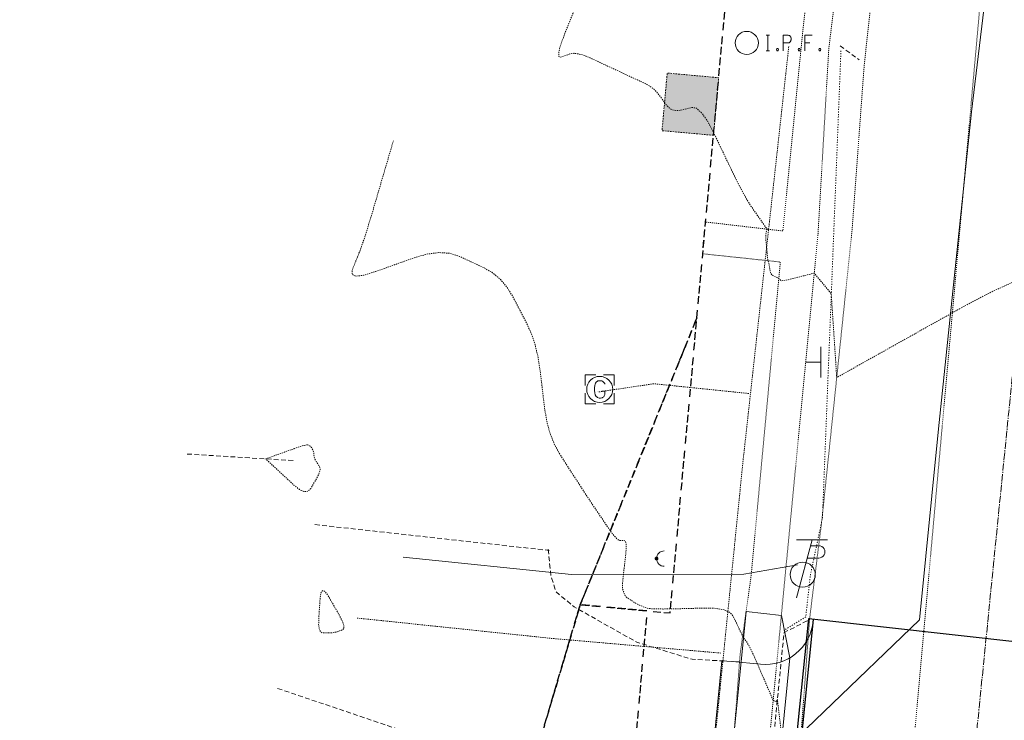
# Model space of a CAD drawing. Extents: x 1620708 to 2082925, y 607056 to 634194.
# Tile 252 of 256: x 1620854 to 1620956, y 607421 to 607494. Entities that reach past the tile are written whole.
import ezdxf

# ---------------------------------------------------------------- set-up
doc = ezdxf.new("R2010")
doc.units = 0
doc.header["$MEASUREMENT"] = 0
doc.header["$PDMODE"] = 1
for name, pattern in [('CENTER2', [1.125, 0.75, -0.125, 0.125, -0.125]), ('DASHED', [0.75, 0.5, -0.25]), ('DGN Style 1', [0.16325, 0.000271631, -0.162979]), ('DGN Style 2', [0.271631, 0.162979, -0.108652]), ('DGN Style 5', [0.190142, 0.081489, -0.108652]), ('elecex', [0]), ('esmtshex', [4.75, 0.8, -0.325, -0.325, 0.8, -0.3, 0.8, -0.3, 0.8, -0.3]), ('HIDDEN2', [0.1875, 0.125, -0.0625]), ('rowex', [4.85, 0.8, -0.375, -0.375, 0.8, -0.3, 0.8, -0.3, 0.8, -0.3]), ('waterex', [0])]:
    doc.linetypes.add(name, pattern=pattern)
for name, color, linetype, lineweight in [('DR_X_Storm_Sewer', 151, 'DGN Style 5', 0), ('DT_X_Contour_Major', 1, 'HIDDEN2', 9), ('GE_X_Alignment', 1, 'CENTER2', 0), ('PV_P_Drive', 230, 'Continuous', 13), ('PV_P_EOP', 2, 'Continuous', 30), ('PV_P_Walk', 241, 'Continuous', 13), ('PV_X_Curb', 120, 'DGN Style 1', 0), ('PV_X_Driveway', 1, 'DASHED', 0), ('PV_X_Shoulder_Aggregate', 30, 'DGN Style 5', 0), ('PV_X_Walk', 120, 'DGN Style 5', 0), ('RW_X_Esmt_SH', 6, 'esmtshex', 30), ('RW_X_Fee_RW', 6, 'rowex', 30), ('SN_X_Public', 3, 'Continuous', 0), ('SV_X_Mon_Cells_Found', 7, 'Continuous', 0), ('UT_X_Electric', 1, 'elecex', 0), ('UT_X_Gas', 40, 'HIDDEN2', 0), ('UT_X_Gas_Cells', 40, 'Continuous', 0), ('UT_X_Gas_Cells (Construction)', 40, 'Continuous', 0), ('UT_X_Misc_Cells', 7, 'Continuous', 0), ('UT_X_Water', 133, 'waterex', 0)]:
    doc.layers.add(name, color=color, linetype=linetype, lineweight=lineweight)
doc.layers.add('DT_X_Contour_Minor', color=1, linetype='HIDDEN2', lineweight=9, transparency=0.5)
doc.layers.add('RW_X_Easement_Area', color=3, linetype='DGN Style 2', lineweight=0, plot=False, transparency=0.5)

# ---------------------------------------------------------------- blocks, each defined once
blk = doc.blocks.new('IPF_2')
at = {"layer": 'SV_X_Mon_Cells_Found', "color": 7, "linetype": 'Continuous', "lineweight": 0, "flags": 128}
for points in [[(0.1007, 0.04), (0.1184, 0.04)], [(0.1095, -0.04), (0.1095, 0.04)], [(0.1878, -0.04), (0.1878, 0.04), (0.2143, 0.04), (0.217, 0.0394), (0.2209, 0.0381), (0.2225, 0.0368), (0.2242, 0.0356), (0.2264, 0.0324), (0.228, 0.0293), (0.2291, 0.0242), (0.2291, 0.0167), (0.2286, 0.0142), (0.2275, 0.0104), (0.2253, 0.006), (0.2231, 0.0041), (0.2214, 0.0028), (0.2187, 0.0016), (0.2143, 0.0009), (0.1878, 0.0009)], [(0.3383, 0.04), (0.3002, 0.04), (0.3002, -0.04)], [(0.3002, 0.0009), (0.3272, 0.0009)], [(0.1007, -0.04), (0.1184, -0.04)], [(0.1575, -0.0293), (0.1602, -0.0293), (0.1619, -0.0305), (0.1635, -0.0331), (0.1635, -0.0362), (0.1619, -0.0387), (0.1602, -0.04), (0.1575, -0.04), (0.1558, -0.0387), (0.1542, -0.0362), (0.1542, -0.0331), (0.1558, -0.0305), (0.1575, -0.0293)], [(0.2699, -0.0293), (0.2727, -0.0293), (0.2743, -0.0305), (0.276, -0.0331), (0.276, -0.0362), (0.2743, -0.0387), (0.2727, -0.04), (0.2699, -0.04), (0.2683, -0.0387), (0.2666, -0.0362), (0.2666, -0.0331), (0.2683, -0.0305), (0.2699, -0.0293)], [(0.3774, -0.0293), (0.3801, -0.0293), (0.3818, -0.0305), (0.3835, -0.0331), (0.3835, -0.0362), (0.3818, -0.0387), (0.3801, -0.04), (0.3774, -0.04), (0.3757, -0.0387), (0.3741, -0.0362), (0.3741, -0.0331), (0.3757, -0.0305), (0.3774, -0.0293)]]:
    blk.add_lwpolyline(points, dxfattribs=at)
at = {"layer": 'SV_X_Mon_Cells_Found', "color": 7, "linetype": 'Continuous', "lineweight": 0}
blk.add_circle((0, 0), 0.06, dxfattribs=at)
blk = doc.blocks.new('SGN1P_2')
at = {"layer": 'SN_X_Public', "color": 3, "linetype": 'Continuous', "lineweight": 0}
for p, q in [((0, 0.08), (0, -0.08)), ((0, 0), (-0.08, 0))]:
    blk.add_line(p, q, dxfattribs=at)
blk = doc.blocks.new('DM')
at = {"layer": 'UT_X_Misc_Cells', "linetype": 'Continuous', "lineweight": 0}
h = blk.add_hatch(color=52, dxfattribs=at)
edge = h.paths.add_edge_path()
edge.add_arc((0, 0), 0.01, 0, 360)
at = {"layer": 'UT_X_Misc_Cells', "color": 52, "linetype": 'Continuous', "lineweight": 0}
blk.add_arc((0.04, 0), 0.04, 90, 270, dxfattribs=at)
blk = doc.blocks.new('TPW_2')
at = {"layer": 'UT_X_Misc_Cells', "color": 30, "linetype": 'Continuous', "lineweight": 0}
for p, q in [((0.0482, 0.18), (-0.0322, -0.12)), ((0.1282, 0.18), (-0.0318, 0.18)), ((0.0402, 0.15), (0.0827, 0.15)), ((0.0231, 0.0862), (0.0827, 0.0862))]:
    blk.add_line(p, q, dxfattribs=at)
blk.add_circle((0, 0), 0.065, dxfattribs=at)
at = {"layer": 'UT_X_Misc_Cells', "color": 30, "linetype": 'Continuous', "lineweight": 0, "extrusion": (0, 0, -1)}
blk.add_arc((-0.0833, 0.1181), 0.0319, 88.8767, 271.1233, dxfattribs=at)
blk = doc.blocks.new('GM')
at = {"layer": 'UT_X_Gas_Cells', "color": 52, "linetype": 'Continuous', "lineweight": 0, "flags": 128}
for points in [[(-0.02, 0.075), (-0.075, 0.075), (-0.075, 0.02)], [(0.075, 0.02), (0.075, 0.075), (0.02, 0.075)], [(0.0266, 0.0273), (0.0259, 0.0308), (0.0238, 0.0344), (0.0203, 0.0379), (0.0153, 0.0422), (0.0118, 0.0436), (0.0089, 0.0443), (0.0047, 0.045), (-0.0038, 0.045), (-0.0074, 0.0443), (-0.0095, 0.0436), (-0.0123, 0.0422), (-0.018, 0.0379), (-0.0215, 0.0329), (-0.0237, 0.0273), (-0.0251, 0.0195), (-0.0265, 0.0082), (-0.0265, -0.0067), (-0.0258, -0.0188), (-0.023, -0.028), (-0.0187, -0.0365), (-0.0152, -0.0393), (-0.0109, -0.0422), (-0.0031, -0.045), (0.0047, -0.045), (0.0125, -0.0436), (0.0153, -0.0422), (0.0181, -0.0407), (0.021, -0.0379), (0.0238, -0.0337), (0.0266, -0.0273), (0.0266, -0.0096), (0.0118, -0.0096)], [(-0.075, -0.02), (-0.075, -0.075), (-0.02, -0.075)], [(0.02, -0.075), (0.075, -0.075), (0.075, -0.02)]]:
    blk.add_lwpolyline(points, dxfattribs=at)
at = {"layer": 'UT_X_Gas_Cells', "color": 52, "linetype": 'Continuous', "lineweight": 0}
blk.add_circle((0, 0), 0.0675, dxfattribs=at)
at = {"layer": 'UT_X_Gas_Cells (Construction)', "color": 52, "linetype": 'Continuous', "lineweight": 30}
blk.add_point((0, 0), dxfattribs=at)

msp = doc.modelspace()

# ---------------------------------------------------------------- linework, layer by layer
at = {"layer": 'DR_X_Storm_Sewer'}
msp.add_line((1620946.274, 607409.779), (1620955.585, 607513.605), dxfattribs=at)
at = {"layer": 'DT_X_Contour_Major', "elevation": 1055, "flags": 128}
msp.add_lwpolyline([(1620858.917, 607340.814), (1620860.118, 607341.445), (1620864.62, 607343.807), (1620866.099, 607344.584), (1620867.162, 607345.142), (1620867.809, 607345.481), (1620868.038, 607345.602), (1620868.094, 607345.632), (1620868.351, 607345.788), (1620869.078, 607346.232), (1620870.276, 607346.966), (1620871.944, 607347.989), (1620877.022, 607351.103), (1620878.833, 607352.203), (1620880.459, 607353.166), (1620881.9, 607353.992), (1620883.156, 607354.682), (1620886.257, 607356.341), (1620887.295, 607356.897), (1620888.082, 607357.324), (1620888.618, 607357.619), (1620888.904, 607357.784), (1620889.331, 607358.051), (1620889.602, 607358.241), (1620890.094, 607358.611), (1620890.809, 607359.162), (1620891.744, 607359.893), (1620894.535, 607362.084), (1620895.606, 607362.946), (1620896.726, 607363.891), (1620897.894, 607364.917), (1620899.112, 607366.026), (1620902.424, 607369.092), (1620903.57, 607370.101), (1620904.523, 607370.83), (1620905.284, 607371.279), (1620905.853, 607371.447), (1620907.112, 607371.522), (1620907.598, 607371.611), (1620908.113, 607371.822), (1620908.656, 607372.156), (1620909.227, 607372.611), (1620910.787, 607373.988), (1620911.367, 607374.322), (1620911.939, 607374.289), (1620912.503, 607373.892), (1620913.058, 607373.128), (1620914.526, 607370.604), (1620915.007, 607369.775), (1620915.349, 607369.181), (1620915.553, 607368.822), (1620915.617, 607368.697), (1620915.591, 607368.665), (1620915.644, 607368.678), (1620915.569, 607368.556), (1620915.556, 607368.53), (1620915.551, 607368.506), (1620915.553, 607368.483), (1620915.563, 607368.461), (1620915.626, 607368.362), (1620915.657, 607368.207), (1620915.669, 607368.16), (1620915.693, 607368.085), (1620915.728, 607367.982), (1620915.775, 607367.852), (1620916.019, 607367.178), (1620916.069, 607367.184), (1620916.118, 607367.204), (1620916.24, 607367.26), (1620916.438, 607367.352), (1620916.709, 607367.481), (1620917.534, 607367.873), (1620917.803, 607367.998), (1620917.99, 607368.079), (1620918.097, 607368.117), (1620918.122, 607368.11), (1620918.083, 607368.034), (1620918.086, 607368.016), (1620918.125, 607368.02), (1620918.199, 607368.046), (1620918.31, 607368.094), (1620918.654, 607368.249), (1620918.839, 607368.334), (1620919.137, 607368.471), (1620919.547, 607368.661), (1620920.07, 607368.904), (1620921.614, 607369.62), (1620922.134, 607369.861), (1620922.536, 607370.048), (1620922.819, 607370.18), (1620922.984, 607370.258), (1620923.265, 607370.392), (1620923.479, 607370.491), (1620923.91, 607370.686), (1620924.559, 607370.979), (1620925.425, 607371.368), (1620928.024, 607372.535), (1620928.905, 607372.931), (1620929.598, 607373.242), (1620930.105, 607373.47), (1620930.423, 607373.613), (1620931.023, 607373.883), (1620931.248, 607373.985), (1620931.474, 607374.087), (1620931.701, 607374.189), (1620931.927, 607374.292), (1620932.533, 607374.567), (1620933.104, 607374.825), (1620934.361, 607375.39), (1620936.306, 607376.263), (1620938.937, 607377.445), (1620946.87, 607381.007), (1620949.512, 607382.193), (1620951.487, 607383.08), (1620952.796, 607383.667), (1620953.439, 607383.954), (1620954.264, 607384.321), (1620954.903, 607384.607), (1620956.2, 607385.188), (1620958.154, 607386.065), (1620960.767, 607387.238), (1620968.611, 607390.761), (1620971.22, 607391.932), (1620973.164, 607392.802), (1620974.443, 607393.373), (1620975.057, 607393.644), (1620975.807, 607393.967), (1620976.08, 607394.084), (1620976.334, 607394.194), (1620976.571, 607394.296), (1620976.79, 607394.39), (1620977.351, 607394.63), (1620977.622, 607394.751), (1620978.013, 607394.934), (1620978.524, 607395.177), (1620979.156, 607395.482), (1620981.003, 607396.378), (1620981.613, 607396.674), (1620982.058, 607396.891), (1620982.338, 607397.029), (1620982.453, 607397.087), (1620982.606, 607397.174), (1620982.605, 607397.177), (1620982.595, 607397.202), (1620982.565, 607397.274), (1620982.516, 607397.393), (1620982.447, 607397.56), (1620982.077, 607398.451), (1620981.753, 607398.338), (1620981.66, 607398.307), (1620981.52, 607398.262), (1620981.333, 607398.203), (1620981.099, 607398.129), (1620979.899, 607397.755), (1620979.666, 607398.123), (1620979.606, 607398.377), (1620979.524, 607398.981), (1620979.42, 607399.935), (1620979.295, 607401.238), (1620978.934, 607405.182), (1620978.834, 607406.515), (1620978.807, 607407.555), (1620978.851, 607408.305), (1620978.968, 607408.762), (1620979.374, 607409.592), (1620979.515, 607410.112), (1620979.633, 607411.052), (1620979.727, 607412.411), (1620979.799, 607414.189), (1620979.959, 607419.49), (1620980.014, 607421.235), (1620980.06, 607422.496), (1620980.097, 607423.272), (1620980.124, 607423.563), (1620980.185, 607423.694), (1620980.21, 607423.765), (1620980.241, 607423.881), (1620980.276, 607424.041), (1620980.317, 607424.244), (1620980.432, 607424.847), (1620980.466, 607425.084), (1620980.48, 607425.342), (1620980.475, 607425.622), (1620980.451, 607425.923), (1620980.361, 607426.755), (1620980.332, 607427.03), (1620980.315, 607427.233), (1620980.309, 607427.362), (1620980.314, 607427.419), (1620980.342, 607427.473), (1620980.35, 607427.496), (1620980.354, 607427.525), (1620980.354, 607427.559), (1620980.349, 607427.6), (1620980.331, 607427.716), (1620980.321, 607427.783), (1620980.303, 607427.898), (1620980.278, 607428.061), (1620980.246, 607428.271), (1620980.077, 607429.363), (1620979.916, 607429.255), (1620979.82, 607429.224), (1620979.598, 607429.174), (1620979.252, 607429.108), (1620978.781, 607429.023), (1620976.292, 607428.59), (1620976.229, 607428.484), (1620976.206, 607428.46), (1620976.162, 607428.433), (1620976.099, 607428.403), (1620976.016, 607428.369), (1620975.767, 607428.277), (1620975.663, 607428.234), (1620975.537, 607428.176), (1620975.389, 607428.102), (1620975.219, 607428.012), (1620974.736, 607427.752), (1620974.553, 607427.64), (1620974.367, 607427.499), (1620974.177, 607427.329), (1620973.983, 607427.13), (1620973.463, 607426.559), (1620973.284, 607426.358), (1620973.138, 607426.183), (1620973.025, 607426.035), (1620972.945, 607425.912), (1620972.647, 607425.402), (1620971.859, 607419.764), (1620971.692, 607418.567), (1620971.528, 607417.393), (1620971.368, 607416.242), (1620971.21, 607415.114), (1620970.484, 607409.903), (1620961.381, 607413.038), (1620959.595, 607413.687), (1620958.136, 607414.293), (1620957.005, 607414.854), (1620956.202, 607415.371), (1620953.219, 607417.68), (1620947.914, 607414.682), (1620946.713, 607413.989), (1620945.381, 607413.195), (1620943.921, 607412.301), (1620942.33, 607411.305), (1620937.916, 607408.516), (1620936.467, 607407.601), (1620935.432, 607406.947), (1620934.811, 607406.554), (1620934.603, 607406.422), (1620934.599, 607406.42), (1620934.591, 607406.411), (1620934.57, 607406.388), (1620934.536, 607406.351), (1620934.488, 607406.298), (1620934.237, 607406.019), (1620933.916, 607406.007), (1620933.856, 607406.007), (1620933.813, 607406.015), (1620933.788, 607406.029), (1620933.779, 607406.05), (1620933.78, 607406.116), (1620933.78, 607406.137), (1620933.78, 607406.153), (1620933.779, 607406.164), (1620933.778, 607406.168), (1620933.773, 607406.172), (1620933.772, 607406.173), (1620933.771, 607406.175), (1620933.771, 607406.176), (1620933.772, 607406.177), (1620933.775, 607406.178), (1620933.776, 607406.179), (1620933.776, 607406.18), (1620933.777, 607406.18), (1620933.777, 607406.18), (1620933.778, 607406.181), (1620933.786, 607406.185), (1620933.812, 607406.195), (1620933.855, 607406.213), (1620933.915, 607406.238), (1620934.098, 607406.313), (1620934.153, 607406.386), (1620934.18, 607406.547), (1620934.18, 607406.797), (1620934.153, 607407.136), (1620934.043, 607408.158), (1620934, 607408.571), (1620933.953, 607409.046), (1620933.903, 607409.581), (1620933.849, 607410.177), (1620933.701, 607411.849), (1620933.649, 607412.526), (1620933.605, 607413.303), (1620933.568, 607414.181), (1620933.538, 607415.16), (1620933.468, 607417.904), (1620933.437, 607418.874), (1620933.396, 607419.725), (1620933.345, 607420.457), (1620933.284, 607421.07), (1620932.975, 607423.655), (1620932.863, 607423.495), (1620932.837, 607423.467), (1620932.806, 607423.453), (1620932.771, 607423.451), (1620932.732, 607423.463), (1620932.539, 607423.547), (1620930.909, 607427.34), (1620930.588, 607428.075), (1620930.323, 607428.654), (1620930.114, 607429.076), (1620929.961, 607429.343), (1620929.378, 607430.222), (1620928.38, 607432.295), (1620928.039, 607432.68), (1620927.444, 607432.946), (1620926.595, 607433.094), (1620925.492, 607433.124), (1620922.212, 607433.044), (1620921.112, 607433.027), (1620920.27, 607433.038), (1620919.687, 607433.076), (1620919.363, 607433.142), (1620918.844, 607433.353), (1620918.652, 607433.436), (1620918.463, 607433.529), (1620918.278, 607433.63), (1620918.098, 607433.739), (1620917.621, 607434.043), (1620917.461, 607434.153), (1620917.336, 607434.254), (1620917.248, 607434.348), (1620917.195, 607434.433), (1620917.104, 607434.65), (1620917.071, 607434.731), (1620917.04, 607434.809), (1620917.011, 607434.886), (1620916.985, 607434.96), (1620916.918, 607435.157), (1620916.907, 607435.312), (1620916.923, 607435.63), (1620916.966, 607436.11), (1620917.036, 607436.754), (1620917.259, 607438.687), (1620917.312, 607439.321), (1620917.303, 607439.774), (1620917.232, 607440.045), (1620917.1, 607440.134), (1620916.663, 607440.131), (1620916.466, 607440.21), (1620916.201, 607440.45), (1620915.868, 607440.851), (1620915.467, 607441.412), (1620914.309, 607443.123), (1620913.85, 607443.808), (1620913.339, 607444.579), (1620912.778, 607445.436), (1620912.165, 607446.38), (1620910.464, 607449.012), (1620909.884, 607450.056), (1620909.421, 607451.215), (1620909.075, 607452.489), (1620908.846, 607453.878), (1620908.39, 607457.734), (1620908.173, 607459.128), (1620907.864, 607460.42), (1620907.463, 607461.609), (1620906.97, 607462.695), (1620905.532, 607465.453), (1620904.942, 607466.413), (1620904.25, 607467.225), (1620903.458, 607467.889), (1620902.563, 607468.405), (1620900.044, 607469.583), (1620899.035, 607469.904), (1620897.896, 607469.983), (1620896.629, 607469.819), (1620895.233, 607469.413), (1620891.338, 607468.008), (1620890.092, 607467.626), (1620889.275, 607467.534), (1620888.887, 607467.733), (1620888.929, 607468.221), (1620889.612, 607469.909), (1620889.893, 607470.658), (1620890.225, 607471.639), (1620890.607, 607472.852), (1620891.04, 607474.296), (1620893.179, 607481.58)], dxfattribs=at)
at = {"layer": 'DT_X_Contour_Minor', "transparency": 33554559, "flags": 128}
for points, elevation in [([(1620854.448, 607331.907), (1620859.039, 607334.655), (1620861.145, 607335.917), (1620862.814, 607336.923), (1620864.048, 607337.672), (1620864.845, 607338.164), (1620866.39, 607339.135), (1620866.904, 607339.458), (1620867.288, 607339.697), (1620867.543, 607339.854), (1620867.667, 607339.927), (1620867.825, 607340.012), (1620867.881, 607340.043), (1620867.929, 607340.07), (1620867.97, 607340.093), (1620868.004, 607340.113), (1620868.085, 607340.161), (1620868.179, 607340.214), (1620868.401, 607340.334), (1620868.75, 607340.524), (1620869.227, 607340.782), (1620870.668, 607341.56), (1620871.474, 607342.03), (1620872.809, 607342.854), (1620874.674, 607344.033), (1620877.069, 607345.567), (1620890.279, 607354.067), (1620890.477, 607354.193), (1620890.729, 607354.348), (1620891.035, 607354.534), (1620891.395, 607354.75), (1620892.426, 607355.366), (1620893.02, 607355.718), (1620894.028, 607356.312), (1620895.451, 607357.149), (1620897.288, 607358.229), (1620902.741, 607361.431), (1620904.533, 607362.485), (1620905.823, 607363.247), (1620906.608, 607363.716), (1620906.89, 607363.892), (1620906.971, 607363.971), (1620907, 607364), (1620907.027, 607364.03), (1620907.05, 607364.059), (1620907.071, 607364.089), (1620907.122, 607364.167), (1620907.226, 607364.253), (1620907.5, 607364.45), (1620907.945, 607364.76), (1620908.559, 607365.182), (1620910.423, 607366.458), (1620911.057, 607366.872), (1620911.559, 607367.158), (1620911.931, 607367.315), (1620912.171, 607367.344), (1620912.985, 607367.179), (1620913.184, 607366.911), (1620913.23, 607366.847), (1620913.284, 607366.768), (1620913.345, 607366.675), (1620913.413, 607366.568), (1620913.604, 607366.263), (1620913.678, 607366.169), (1620913.757, 607366.115), (1620913.842, 607366.101), (1620913.933, 607366.128), (1620914.18, 607366.253), (1620914.291, 607366.309), (1620914.439, 607366.383), (1620914.623, 607366.475), (1620914.843, 607366.585), (1620915.479, 607366.903), (1620915.692, 607367.008), (1620915.854, 607367.084), (1620915.966, 607367.132), (1620916.027, 607367.15), (1620916.123, 607367.162), (1620916.185, 607367.181), (1620916.298, 607367.227), (1620916.463, 607367.301), (1620916.68, 607367.402), (1620917.327, 607367.71), (1620917.538, 607367.808), (1620917.685, 607367.871), (1620917.768, 607367.901), (1620917.789, 607367.895), (1620917.757, 607367.836), (1620917.776, 607367.829), (1620917.856, 607367.855), (1620917.996, 607367.912), (1620918.198, 607368.001), (1620918.816, 607368.282), (1620919.079, 607368.402), (1620919.404, 607368.551), (1620919.792, 607368.73), (1620920.242, 607368.939), (1620921.526, 607369.534), (1620921.971, 607369.741), (1620922.343, 607369.914), (1620922.643, 607370.055), (1620922.87, 607370.163), (1620923.379, 607370.406), (1620923.651, 607370.532), (1620924.083, 607370.73), (1620924.676, 607370.998), (1620925.429, 607371.337), (1620927.653, 607372.336), (1620928.434, 607372.686), (1620929.109, 607372.99), (1620929.677, 607373.245), (1620930.139, 607373.453), (1620931.23, 607373.945), (1620931.64, 607374.129), (1620932.051, 607374.315), (1620932.462, 607374.501), (1620932.875, 607374.688), (1620933.976, 607375.189), (1620934.663, 607375.499), (1620935.899, 607376.055), (1620937.683, 607376.857), (1620940.016, 607377.905), (1620946.969, 607381.027), (1620949.321, 607382.083), (1620951.164, 607382.909), (1620952.498, 607383.507), (1620953.323, 607383.875), (1620954.842, 607384.551), (1620955.658, 607384.915), (1620956.963, 607385.499), (1620958.76, 607386.305), (1620961.046, 607387.332), (1620967.799, 607390.363), (1620970.08, 607391.386), (1620971.859, 607392.182), (1620973.136, 607392.749), (1620973.911, 607393.088), (1620975.309, 607393.69), (1620975.817, 607393.908), (1620976.292, 607394.113), (1620976.733, 607394.302), (1620977.142, 607394.478), (1620978.187, 607394.926), (1620978.594, 607395.104), (1620979.032, 607395.303), (1620979.501, 607395.522), (1620980, 607395.762), (1620981.372, 607396.427), (1620981.825, 607396.647), (1620982.156, 607396.809), (1620982.365, 607396.911), (1620982.45, 607396.954), (1620982.516, 607396.991), (1620982.568, 607397.016), (1620982.675, 607397.062), (1620982.838, 607397.129), (1620983.055, 607397.217), (1620983.709, 607397.481), (1620983.941, 607397.573), (1620984.148, 607397.654), (1620984.329, 607397.721), (1620984.484, 607397.776), (1620984.863, 607397.907), (1620984.984, 607397.951), (1620985.064, 607397.987), (1620985.101, 607398.014), (1620985.097, 607398.031), (1620984.982, 607398.093), (1620984.604, 607398.908), (1620984.531, 607399.064), (1620984.476, 607399.182), (1620984.437, 607399.264), (1620984.416, 607399.308), (1620984.355, 607399.426), (1620984.324, 607399.537), (1620984.316, 607399.556), (1620984.303, 607399.568), (1620984.288, 607399.57), (1620984.268, 607399.564), (1620984.211, 607399.538), (1620984.189, 607399.528), (1620984.168, 607399.52), (1620984.147, 607399.512), (1620984.125, 607399.505), (1620984.026, 607399.474), (1620982.88, 607401.29), (1620982.66, 607401.692), (1620982.489, 607402.119), (1620982.369, 607402.571), (1620982.299, 607403.048), (1620982.18, 607404.354), (1620982.177, 607404.857), (1620982.259, 607405.388), (1620982.426, 607405.946), (1620982.677, 607406.531), (1620984.046, 607409.327), (1620984.409, 607410.111), (1620984.546, 607410.308), (1620984.802, 607410.562), (1620985.178, 607410.874), (1620985.672, 607411.243), (1620988.256, 607413.098), (1620988.427, 607413.855), (1620988.491, 607414.034), (1620988.609, 607414.245), (1620988.782, 607414.488), (1620989.009, 607414.764), (1620989.688, 607415.544), (1620989.917, 607415.809), (1620990.095, 607416.017), (1620990.222, 607416.169), (1620990.297, 607416.265), (1620990.43, 607416.447), (1620990.487, 607416.7), (1620990.557, 607417.323), (1620990.641, 607418.315), (1620990.737, 607419.677), (1620991.013, 607423.802), (1620991.102, 607425.162), (1620991.164, 607426.151), (1620991.197, 607426.767), (1620991.202, 607427.011), (1620991.178, 607427.166), (1620991.146, 607427.372), (1620991.069, 607427.874), (1620990.945, 607428.672), (1620990.776, 607429.766), (1620990.265, 607433.078), (1620990.019, 607434.459), (1620989.664, 607436.119), (1620989.201, 607438.059), (1620988.63, 607440.277), (1620986.963, 607446.565), (1620986.39, 607448.863), (1620985.923, 607451.043), (1620985.562, 607453.105), (1620985.306, 607455.048), (1620984.358, 607463.839), (1620982.85, 607462.969), (1620982.531, 607462.786), (1620982.22, 607462.611), (1620981.917, 607462.442), (1620981.622, 607462.281), (1620980.263, 607461.546), (1620980.125, 607461.495), (1620980.034, 607461.352), (1620979.82, 607460.946), (1620979.484, 607460.277), (1620979.025, 607459.344), (1620977.637, 607456.504), (1620977.164, 607455.551), (1620976.786, 607454.822), (1620976.501, 607454.316), (1620976.311, 607454.034), (1620975.931, 607453.579), (1620975.804, 607453.427), (1620975.71, 607453.315), (1620975.648, 607453.241), (1620975.618, 607453.207), (1620975.553, 607453.136), (1620975.394, 607454.303), (1620975.364, 607454.52), (1620975.342, 607454.672), (1620975.327, 607454.758), (1620975.32, 607454.779), (1620975.304, 607454.724), (1620974.953, 607455.033), (1620974.573, 607455.318), (1620973.585, 607456.038), (1620971.988, 607457.195), (1620969.782, 607458.788), (1620958.067, 607467.239), (1620955.195, 607465.911), (1620954.378, 607465.507), (1620953.159, 607464.861), (1620951.537, 607463.975), (1620949.513, 607462.848), (1620939.126, 607457.029), (1620938.734, 607463.015), (1620938.661, 607464.139), (1620938.608, 607464.943), (1620938.576, 607465.429), (1620938.565, 607465.596), (1620938.563, 607465.632), (1620938.546, 607465.721), (1620938.511, 607465.777), (1620938.41, 607465.907), (1620938.245, 607466.11), (1620938.016, 607466.387), (1620936.795, 607467.852), (1620934.433, 607467.252), (1620933.985, 607467.146), (1620933.652, 607467.082), (1620933.434, 607467.062), (1620933.332, 607467.085), (1620933.123, 607467.294), (1620932.519, 607467.591), (1620932.404, 607467.668), (1620932.315, 607467.77), (1620932.252, 607467.899), (1620932.217, 607468.053), (1620932.157, 607468.5), (1620932.136, 607468.652), (1620932.115, 607468.774), (1620932.096, 607468.865), (1620932.077, 607468.927), (1620931.993, 607469.142), (1620931.816, 607470.937), (1620931.785, 607471.287), (1620931.771, 607471.567), (1620931.772, 607471.777), (1620931.788, 607471.918), (1620931.903, 607472.41), (1620930.235, 607474.808), (1620929.838, 607475.434), (1620929.361, 607476.284), (1620928.805, 607477.358), (1620928.169, 607478.656), (1620926.367, 607482.417), (1620925.719, 607483.638), (1620925.127, 607484.479), (1620924.592, 607484.942), (1620924.113, 607485.026), (1620922.911, 607484.744), (1620922.482, 607484.699), (1620922.097, 607484.777), (1620921.756, 607484.976), (1620921.459, 607485.297), (1620920.725, 607486.316), (1620920.428, 607486.677), (1620920.087, 607486.994), (1620919.702, 607487.27), (1620919.273, 607487.502), (1620918.069, 607488.065), (1620917.581, 607488.293), (1620917.017, 607488.556), (1620916.379, 607488.855), (1620915.666, 607489.188), (1620913.665, 607490.124), (1620912.965, 607490.415), (1620912.366, 607490.588), (1620911.867, 607490.641), (1620911.47, 607490.575), (1620910.544, 607490.241), (1620910.313, 607490.313), (1620910.316, 607490.778), (1620910.552, 607491.637), (1620911.022, 607492.89), (1620912.586, 607496.755), (1620913.23, 607498.471), (1620913.99, 607500.717), (1620914.865, 607503.494), (1620915.857, 607506.802), (1620920.753, 607523.48)], 1054), ([(1620884.29, 607450.04), (1620884.147, 607450.041), (1620883.866, 607449.977), (1620883.444, 607449.848), (1620882.884, 607449.653), (1620879.943, 607448.593), (1620882.874, 607445.868), (1620883.454, 607445.409), (1620883.937, 607445.199), (1620884.324, 607445.237), (1620884.614, 607445.525), (1620885.259, 607446.625), (1620885.456, 607447.008), (1620885.565, 607447.331), (1620885.586, 607447.593), (1620885.518, 607447.797), (1620885.219, 607448.258), (1620885.12, 607448.424), (1620885.045, 607448.574), (1620884.995, 607448.709), (1620884.969, 607448.828), (1620884.934, 607449.126), (1620884.917, 607449.233), (1620884.893, 607449.333), (1620884.862, 607449.425), (1620884.824, 607449.508), (1620884.713, 607449.721), (1620884.668, 607449.795), (1620884.615, 607449.858), (1620884.553, 607449.909), (1620884.484, 607449.949), (1620884.29, 607450.04)], 1056), ([(1620886.441, 607430.546), (1620886.673, 607430.547), (1620886.901, 607430.569), (1620887.124, 607430.611), (1620887.342, 607430.674), (1620887.918, 607430.87), (1620888.057, 607431.021), (1620888.042, 607431.33), (1620887.874, 607431.795), (1620887.552, 607432.417), (1620886.488, 607434.285), (1620886.133, 607434.802), (1620885.864, 607434.953), (1620885.682, 607434.738), (1620885.587, 607434.157), (1620885.449, 607432.118), (1620885.433, 607431.448), (1620885.489, 607430.967), (1620885.616, 607430.675), (1620885.815, 607430.571), (1620886.441, 607430.546)], 1056)]:
    msp.add_lwpolyline(points, dxfattribs=dict(at, elevation=elevation))
at = {"layer": 'GE_X_Alignment'}
msp.add_line((1620919.758, 607082.46), (1620969.644, 607579.965), dxfattribs=at)
at = {"layer": 'PV_P_Drive'}
for p, q in [((1620927.235, 607427.648), (1620925.012, 607405.484)), ((1620928.283, 607427.594), (1620927.235, 607427.648)), ((1620928.283, 607427.594), (1620931.22, 607427.3))]:
    msp.add_line(p, q, dxfattribs=at)
msp.add_arc((1620931.719, 607432.275), 5, 264.27399, 354.27399, dxfattribs=at)
at = {"layer": 'PV_P_EOP'}
for p, q in [((1620932.471, 607394.672), (1620936.218, 607432.034)), ((1620932.998, 607394.909), (1620936.715, 607431.979)), ((1620936.218, 607432.034), (1620972.995, 607427.961))]:
    msp.add_line(p, q, dxfattribs=at)
at = {"layer": 'PV_P_Walk'}
for p, q in [((1620927.012, 607405.612), (1620929.733, 607432.752)), ((1620933.386, 607432.348), (1620929.733, 607432.752)), ((1620934.28, 607427.98), (1620933.386, 607432.348)), ((1620931.889, 607404.135), (1620934.28, 607427.98))]:
    msp.add_line(p, q, dxfattribs=at)
at = {"layer": 'PV_X_Curb', "flags": 128}
msp.add_lwpolyline([(1620939.565, 607490.911), (1620937.644, 607442.459), (1620936.396, 607436.547), (1620935.917, 607432.204), (1620933.644, 607430.821)], dxfattribs=at)
at = {"layer": 'PV_X_Driveway', "flags": 128}
for points in [[(1620939.468, 607491.421), (1620941.458, 607489.957)], [(1620871.8, 607449.095), (1620882.973, 607448.406)], [(1620885.044, 607441.775), (1620909.31, 607439.1)], [(1620928.969, 607427.558), (1620924.129, 607427.813), (1620918.4, 607429.585), (1620911.913, 607433.251), (1620910.04, 607434.799), (1620909.505, 607436.457), (1620909.209, 607439.35)], [(1620936.072, 607431.805), (1620933.663, 607430.577), (1620932.629, 607420.166), (1620931.731, 607406.512), (1620933.623, 607406.423)], [(1620862.065, 607372.201), (1620863.634, 607372.487), (1620865.854, 607373.61), (1620867.478, 607374.653), (1620883.102, 607388.071), (1620892.984, 607397.589), (1620897.014, 607402.592), (1620899.53, 607407.59), (1620900.643, 607410.997), (1620901.12, 607412.489), (1620900.763, 607414.817), (1620899.935, 607415.865), (1620897.376, 607418.186), (1620894.201, 607420.382), (1620881.045, 607424.843)]]:
    msp.add_lwpolyline(points, dxfattribs=at)
at = {"layer": 'PV_X_Shoulder_Aggregate', "flags": 128}
msp.add_lwpolyline([(1620960.511, 607670.555), (1620959.312, 607658.638), (1620958.574, 607657.05), (1620957.839, 607655.797), (1620957.326, 607655.294), (1620955.422, 607631.511), (1620953.839, 607612.448), (1620953.033, 607598.768), (1620950.349, 607569.747), (1620947.337, 607540.213), (1620944.787, 607513.56), (1620946.136, 607513.356), (1620945.889, 607511.428), (1620944.587, 607511.555), (1620944.119, 607509.154), (1620941.979, 607489.46), (1620940.709, 607472.219), (1620937.598, 607442.362), (1620936.318, 607432.049), (1620935.382, 607419.454), (1620934.267, 607406.367), (1620933.652, 607399.229), (1620930.89, 607375.476)], dxfattribs=at)
at = {"layer": 'PV_X_Walk', "flags": 128}
for points in [[(1620945.045, 607597.911), (1620943.18, 607570.325), (1620940.281, 607541.878), (1620936.985, 607505.276), (1620935.597, 607492.797), (1620933.547, 607472.218), (1620925.522, 607473.156)], [(1620948.614, 607597.918), (1620946.05, 607569.829), (1620943.649, 607541.216), (1620940.263, 607507.181), (1620938.303, 607491.116), (1620937.189, 607471.954), (1620933.73, 607435.945), (1620933.23, 607430.712), (1620932.205, 607420.09), (1620931.232, 607406.195), (1620933.664, 607406.283)], [(1620925.211, 607469.859), (1620933.282, 607469.006), (1620930.246, 607436.406), (1620929.113, 607428.331), (1620928.577, 607421.317), (1620927.492, 607406.415), (1620926.795, 607399.407), (1620923.654, 607373.383), (1620925.481, 607373.104), (1620929.931, 607375.386)]]:
    msp.add_lwpolyline(points, dxfattribs=at)
at = {"layer": 'RW_X_Easement_Area', "transparency": 33554495, "flags": 128}
msp.add_lwpolyline([(1620926.355, 607482.137), (1620926.897, 607488.112), (1620921.559, 607488.596), (1620921.016, 607482.621)], close=True, dxfattribs=at)
at = {"layer": 'RW_X_Easement_Area', "transparency": 33554495}
msp.add_solid([(1620926.355, 607482.137), (1620926.897, 607488.112), (1620921.016, 607482.621), (1620921.559, 607488.596)], dxfattribs=at)
at = {"layer": 'RW_X_Esmt_SH'}
for p, q in [((1620924.638, 607463.214), (1620943.763, 607673.985)), ((1620924.638, 607463.214), (1620927.291, 607492.454)), ((1620912.54, 607433.466), (1620924.638, 607463.214)), ((1620912.54, 607433.466), (1620924.638, 607463.214)), ((1620898.062, 607384.574), (1620912.54, 607433.466)), ((1620898.062, 607384.574), (1620912.54, 607433.466))]:
    msp.add_line(p, q, dxfattribs=at)
at = {"layer": 'RW_X_Fee_RW', "flags": 128}
msp.add_lwpolyline([(1620914.993, 607383.038), (1620919.511, 607432.833), (1620912.54, 607433.466), (1620921.862, 607432.62), (1620924.638, 607463.214), (1620912.54, 607433.466), (1620898.062, 607384.574), (1620914.993, 607383.038)], close=True, dxfattribs=at)
at = {"layer": 'UT_X_Electric', "flags": 128}
msp.add_lwpolyline([(1620894.207, 607438.412), (1620911.649, 607436.615), (1620929.511, 607436.633), (1620935.062, 607437.609)], dxfattribs=at)
at = {"layer": 'UT_X_Gas', "flags": 128}
for points in [[(1620926.52, 607419.617), (1620929.397, 607448.197), (1620934.165, 607491.407)], [(1620930.012, 607455.372), (1620920.202, 607456.383), (1620914.374, 607455.527)], [(1620927.13, 607428.456), (1620909.581, 607429.98), (1620889.423, 607432.089)]]:
    msp.add_lwpolyline(points, dxfattribs=at)
at = {"layer": 'UT_X_Water', "flags": 128}
msp.add_lwpolyline([(1620859.492, 607346.546), (1620860.494, 607347.604), (1620878.668, 607364.527), (1620907.877, 607392.361), (1620927.874, 607412.813), (1620947.712, 607431.894), (1620949.632, 607451.345), (1620953.097, 607484.579), (1620956.622, 607513.845), (1620956.744, 607518.955), (1620960.425, 607556.722), (1620963.832, 607589.055), (1620965.133, 607601.08), (1620966.585, 607613.952), (1620969.137, 607638.334)], dxfattribs=at)

# ---------------------------------------------------------------- block references
at = {"layer": 'SN_X_Public', "color": 3, "linetype": 'Continuous', "lineweight": 0, "xscale": 20, "yscale": 20, "zscale": 20}
msp.add_blockref('SGN1P_2', (1620937.484, 607458.614), dxfattribs=at)
at = {"layer": 'SV_X_Mon_Cells_Found', "color": 7, "linetype": 'Continuous', "lineweight": 0, "xscale": 20, "yscale": 20, "zscale": 20}
msp.add_blockref('IPF_2', (1620929.806, 607491.712), dxfattribs=at)
at = {"layer": 'UT_X_Gas_Cells', "color": 52, "linetype": 'Continuous', "lineweight": 0, "xscale": 20, "yscale": 20, "zscale": 20}
msp.add_blockref('GM', (1620914.561, 607455.8), dxfattribs=at)
at = {"layer": 'UT_X_Misc_Cells', "color": 30, "linetype": 'Continuous', "lineweight": 0, "xscale": 20, "yscale": 20, "zscale": 20}
msp.add_blockref('TPW_2', (1620935.602, 607436.588), dxfattribs=at)
at = {"layer": 'UT_X_Misc_Cells', "color": 52, "linetype": 'Continuous', "lineweight": 0, "xscale": 20, "yscale": 20, "zscale": 20}
msp.add_blockref('DM', (1620920.452, 607438.256), dxfattribs=at)

doc.saveas('drawing.dxf')
